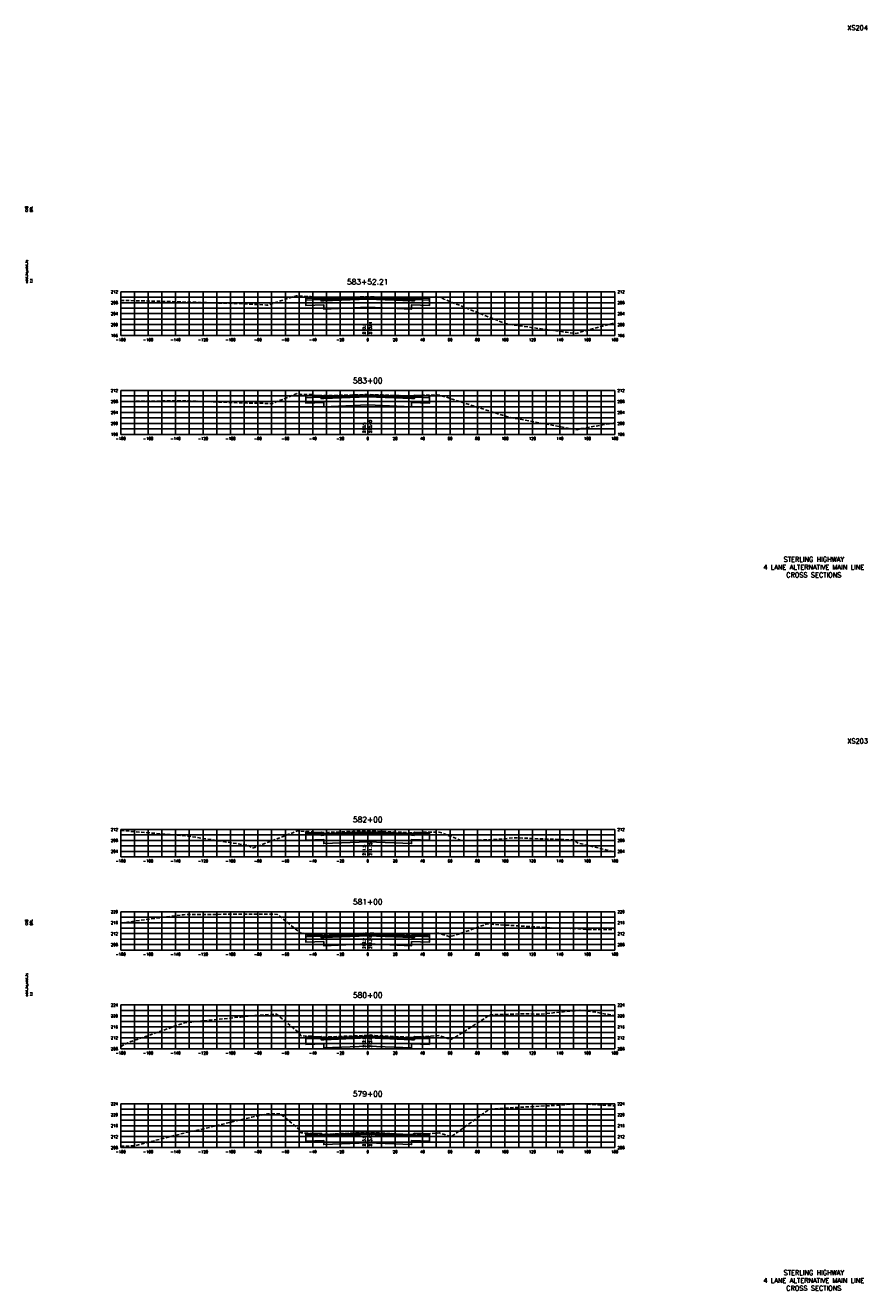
# Model space of a CAD drawing. Extents: x 37 to 9410, y 16 to 8218.
# Tile 104 of 110: x 8797 to 9410, y 5216 to 6138. Entities that reach past the tile are written whole.
import ezdxf
from ezdxf.enums import TextEntityAlignment as Align

# ---------------------------------------------------------------- set-up
doc = ezdxf.new("R2010")
doc.units = 0
doc.header["$LTSCALE"] = 20
doc.header["$MEASUREMENT"] = 0
doc.linetypes.add('HIDDEN_050%', pattern=[0.1875, 0.125, -0.0625])
for name, color, linetype in [('S-AT-TXT175', 6, 'Continuous'), ('S-AT-TXT80', 1, 'Continuous'), ('XDATUM', 3, 'Continuous'), ('XEG', 1, 'HIDDEN_050%'), ('XFG', 2, 'Continuous'), ('XGRID', 251, 'Continuous'), ('XGRIDT', 2, 'Continuous'), ('XREF-BORDER', 7, 'Continuous')]:
    doc.layers.add(name, color=color, linetype=linetype)
doc.styles.add('L100', font='simplex.shx', dxfattribs={"height": 2})
doc.styles.add('L175', font='ROMANSM.shx', dxfattribs={"height": 3.5})
doc.styles.add('L80', font='ROMANSM.shx', dxfattribs={"height": 1.6})

# ---------------------------------------------------------------- blocks, each defined once
blk = doc.blocks.new('03025_00_att1')
at = {"layer": 'S-AT-TXT175', "style": 'L175'}
for tag, p in [('NUM', (32.402, 20.822)), ('LINE1', (30.64, 1.444)), ('LINE2', (30.64, 1.161)), ('LINE3', (30.64, 0.877))]:
    blk.add_attdef(tag, text='', height=0.175, dxfattribs=at).set_placement(p, align=Align.CENTER)
at = {"layer": 'S-AT-TXT80', "style": 'L80'}
for tag, p in [('DESIGNED', (2.094, 14.201)), ('CHECKED', (2.265, 14.201)), ('DRAFTED', (2.436, 14.201)), ('PCTB', (2.094, 11.605)), ('PSCALE', (2.265, 11.605)), ('PVIEW', (2.436, 11.605))]:
    blk.add_attdef(tag, p, '', height=0.08, rotation=90, dxfattribs=at)

msp = doc.modelspace()

# ---------------------------------------------------------------- linework, layer by layer
at = {"layer": 'XDATUM', "flags": 128}
for points in [[(9001.05, 5940.55), (9001.05, 5939.26), (9001.05, 5933.92), (9014.05, 5934.44), (9014.05, 5931.39), (9046.05, 5932.67), (9078.05, 5931.39), (9078.05, 5934.44), (9091.05, 5933.92), (9091.05, 5939.26), (9091.05, 5939.99)], [(9001.05, 5869.14), (9001.05, 5868.05), (9001.05, 5862.71), (9014.05, 5863.23), (9014.05, 5860.18), (9046.05, 5861.46), (9078.05, 5860.18), (9078.05, 5863.23), (9091.05, 5862.71), (9091.05, 5868.05), (9091.05, 5868.68)], [(9001.05, 5550.47), (9001.05, 5549.56), (9001.05, 5544.22), (9014.05, 5544.74), (9014.05, 5541.69), (9046.05, 5542.97), (9078.05, 5541.69), (9078.05, 5544.74), (9091.05, 5544.22), (9091.05, 5549.56), (9091.05, 5550.03)], [(9001.05, 5476.28), (9001.05, 5475.07), (9001.05, 5469.73), (9014.05, 5470.25), (9014.05, 5467.2), (9046.05, 5468.48), (9078.05, 5467.2), (9078.05, 5470.25), (9091.05, 5469.73), (9091.05, 5475.07), (9091.05, 5476.08)], [(9001.05, 5401.35), (9001.05, 5400.58), (9001.05, 5395.24), (9014.05, 5395.76), (9014.05, 5392.71), (9046.05, 5393.99), (9078.05, 5392.71), (9078.05, 5395.76), (9091.05, 5395.24), (9091.05, 5400.58), (9091.05, 5401.27)], [(9001.05, 5330.57), (9001.05, 5330.09), (9001.05, 5324.75), (9014.05, 5325.27), (9014.05, 5322.22), (9046.05, 5323.5), (9078.05, 5322.22), (9078.05, 5325.27), (9091.05, 5324.75), (9091.05, 5330.09), (9091.05, 5330.23)]]:
    msp.add_lwpolyline(points, dxfattribs=at)
at = {"layer": 'XEG', "flags": 128}
for points in [[(8866.05, 5937.68), (8900.44, 5936.91), (8909.88, 5936.61), (8919.17, 5936.32), (8957.88, 5935.13), (8972.35, 5934.25), (8973, 5934.21), (8988.47, 5939.26), (8994.12, 5941.09), (8994.13, 5941.09), (8996.32, 5940.75), (8996.38, 5940.75), (9004.45, 5940.41), (9006.66, 5940.31), (9007.02, 5939.81), (9007.27, 5939.46), (9007.27, 5939.46), (9046.05, 5940.29), (9046.44, 5940.3), (9046.65, 5940.31), (9046.79, 5940.3), (9084.83, 5938.92), (9084.85, 5938.94), (9085.6, 5939.75), (9085.88, 5939.75), (9095.95, 5940.22), (9096.05, 5940.23), (9098.77, 5939.74), (9101.29, 5938.75), (9101.5, 5938.67), (9101.59, 5938.63), (9102.48, 5938.27), (9145.53, 5921.05), (9149.91, 5919.99), (9188.28, 5914.84), (9190.79, 5914.48), (9197.91, 5913.62), (9226.05, 5921.39)], [(8866.05, 5864.03), (8867.79, 5863.99), (8910.3, 5864.53), (8915.41, 5864.37), (8958.3, 5862.84), (8972.24, 5862.6), (8976.31, 5862.27), (8977.24, 5862.77), (8994.45, 5869.69), (8996.73, 5869.19), (8996.79, 5869.18), (9006.39, 5869.08), (9006.67, 5869.08), (9007.44, 5868.1), (9007.45, 5868.08), (9045.42, 5869.01), (9046.05, 5869.03), (9046.42, 5869.04), (9056.91, 5868.72), (9084.8, 5867.77), (9085.51, 5868.56), (9085.56, 5868.61), (9086.25, 5868.62), (9095.79, 5868.73), (9096.7, 5868.74), (9096.7, 5868.74), (9099.23, 5868.4), (9099.53, 5868.28), (9146.42, 5853.23), (9149.98, 5852.2), (9150.32, 5852.11), (9153.53, 5851.68), (9198.33, 5843.37), (9201.16, 5844.15), (9226.05, 5848.43)], [(8866.05, 5551.19), (8909.93, 5547.62), (8911.1, 5547.61), (8912.25, 5547.54), (8959.1, 5540.36), (8961.96, 5538.41), (8962.13, 5538.31), (8962.15, 5538.31), (8963.7, 5538.9), (8994.52, 5550.79), (8995.09, 5551.1), (8995.13, 5551.09), (8996.6, 5550.65), (8996.8, 5550.65), (9006.63, 5550.24), (9007.41, 5549.49), (9007.43, 5549.47), (9008.49, 5549.5), (9046.05, 5551.01), (9046.24, 5551.02), (9047.69, 5550.96), (9084.42, 5549.24), (9086.01, 5549.16), (9086.43, 5549.77), (9086.75, 5550.05), (9097.6, 5549.99), (9097.77, 5549.99), (9098.04, 5549.94), (9100.17, 5549.54), (9102.98, 5548.34), (9114.24, 5543.9), (9118.28, 5543.93), (9121.87, 5543.98), (9131.27, 5544.36), (9143.03, 5544.84), (9152.86, 5545.94), (9165.11, 5545.39), (9188.38, 5544.58), (9196.03, 5544.32), (9198.84, 5542.24), (9226.05, 5535.51)], [(8866.05, 5483.7), (8866.36, 5483.8), (8911.9, 5489.81), (8914.76, 5489.99), (8959.9, 5490.18), (8971.54, 5490.27), (8980.21, 5490.05), (8995.57, 5477.63), (8996.27, 5477.36), (8996.34, 5477.29), (8997.4, 5476.47), (8997.73, 5476.45), (9006.66, 5476), (9006.66, 5476), (9006.7, 5475.92), (9007.41, 5475.17), (9007.42, 5475.2), (9007.42, 5475.19), (9010.28, 5475.31), (9046.05, 5476.39), (9046.78, 5476.41), (9049.64, 5476.29), (9084.77, 5474.81), (9085.39, 5475.73), (9085.45, 5475.79), (9086.27, 5475.83), (9095.91, 5476.34), (9096.06, 5476.33), (9097.7, 5476.36), (9098.35, 5476.13), (9105.83, 5473.76), (9110.43, 5474.98), (9132.86, 5483.05), (9153.2, 5481.84), (9181.89, 5480.05), (9193.65, 5479.88), (9199.93, 5479.6), (9205.11, 5479.13), (9226.05, 5479.14)], [(8866.05, 5393.8), (8871.19, 5396.5), (8912.7, 5411.02), (8953.55, 5415.24), (8960.7, 5416.07), (8970.69, 5416.78), (8979.63, 5417.25), (8981.5, 5415.73), (8996.32, 5403.49), (8996.44, 5403.29), (8997.39, 5401.53), (8998.64, 5401.46), (9006.65, 5401.11), (9007.28, 5400.37), (9007.36, 5400.26), (9012.29, 5400.46), (9046.05, 5401.88), (9046.46, 5401.9), (9051.26, 5401.69), (9084.67, 5400.07), (9085.41, 5400.83), (9085.49, 5400.93), (9094.6, 5401.48), (9095.94, 5401.54), (9096.19, 5401.57), (9097.87, 5401.72), (9105.52, 5399.25), (9106.61, 5398.84), (9114.03, 5403.1), (9135.22, 5416.89), (9159.97, 5417.55), (9171.48, 5417.28), (9188.8, 5419.07), (9200.73, 5420.13), (9209.94, 5419.09), (9226.05, 5416.3)], [(8866.05, 5320.98), (8876.02, 5321.29), (8913.5, 5330.9), (8924.41, 5333.26), (8961.51, 5342.26), (8972.91, 5344.66), (8982.13, 5344.67), (8984.56, 5343.03), (8996.2, 5333.13), (8996.4, 5332.77), (8997.24, 5330.79), (8999.03, 5330.7), (9006.59, 5330.22), (9006.73, 5330.08), (9007.39, 5329.41), (9014.81, 5329.72), (9046.05, 5331.07), (9046.42, 5331.08), (9054.1, 5330.69), (9084.71, 5329.05), (9084.87, 5329.24), (9085.52, 5329.92), (9087.77, 5330.04), (9095.92, 5330.52), (9096.42, 5330.54), (9098.33, 5330.68), (9100.27, 5330.09), (9106.76, 5327.92), (9125.86, 5341.75), (9134.69, 5348.01), (9150.01, 5349.06), (9186.83, 5351), (9194.92, 5351.91), (9201.53, 5351.91), (9214.77, 5351.2), (9226.05, 5350.51)]]:
    msp.add_lwpolyline(points, dxfattribs=at)
at = {"layer": 'XFG', "flags": 128}
for points in [[(9001.05, 5939.26), (9001.05, 5939.26), (9001.05, 5940.55)], [(9012.05, 5939.36), (9002.05, 5938.96), (9002.05, 5939.3), (9001.05, 5939.26), (9001.05, 5937.92), (9012.05, 5938.36), (9012.05, 5939.36)], [(9046.05, 5938.67), (9014.05, 5937.39), (9012.05, 5937.31), (9012.05, 5938.36), (9001.05, 5937.92), (9001.05, 5933.92), (9014.05, 5934.44), (9014.05, 5931.39), (9046.05, 5932.67)], [(9012.05, 5939.7), (9002.05, 5939.3), (9002.05, 5938.96), (9012.05, 5939.36), (9012.05, 5939.7)], [(9012.05, 5939.7), (9012.05, 5937.81), (9012.81, 5937.78), (9014.05, 5937.73), (9014.05, 5938.73), (9014.05, 5938.73), (9012.81, 5938.78), (9012.59, 5939.27), (9012.29, 5939.6), (9012.05, 5939.7)], [(9046.05, 5939.01), (9014.05, 5937.73), (9012.05, 5937.81), (9012.05, 5937.31), (9014.05, 5937.39), (9046.05, 5938.67)], [(9046.05, 5940.01), (9014.05, 5938.73), (9014.05, 5938.39), (9046.05, 5939.67)], [(9046.05, 5939.67), (9014.05, 5938.39), (9014.05, 5937.73), (9046.05, 5939.01)], [(9046.05, 5940.01), (9078.05, 5938.73), (9078.05, 5938.39), (9046.05, 5939.67)], [(9046.05, 5939.67), (9078.05, 5938.39), (9078.05, 5937.73), (9046.05, 5939.01)], [(9046.05, 5939.01), (9078.05, 5937.73), (9078.05, 5937.73), (9080.05, 5937.81), (9080.05, 5937.31), (9078.05, 5937.39), (9046.05, 5938.67)], [(9046.05, 5938.67), (9078.05, 5937.39), (9080.05, 5937.31), (9080.05, 5938.36), (9091.05, 5937.92), (9091.05, 5933.92), (9078.05, 5934.44), (9078.05, 5931.39), (9046.05, 5932.67)], [(9080.05, 5939.7), (9080.05, 5937.81), (9079.29, 5937.78), (9078.05, 5937.73), (9078.05, 5938.73), (9078.05, 5938.73), (9079.29, 5938.78), (9079.51, 5939.27), (9079.81, 5939.6), (9080.05, 5939.7)], [(9080.05, 5939.7), (9080.05, 5939.36), (9090.05, 5938.96), (9090.05, 5939.3), (9080.05, 5939.7)], [(9080.05, 5939.36), (9080.05, 5938.36), (9091.05, 5937.92), (9091.05, 5939.26), (9090.05, 5939.3), (9090.05, 5938.96), (9080.05, 5939.36)], [(9091.05, 5939.26), (9091.05, 5939.26), (9091.05, 5939.99)], [(9001.05, 5868.05), (9001.05, 5868.05), (9001.05, 5869.14)], [(9012.05, 5868.15), (9002.05, 5867.75), (9002.05, 5868.09), (9001.05, 5868.05), (9001.05, 5866.71), (9012.05, 5867.15), (9012.05, 5868.15)], [(9046.05, 5867.46), (9014.05, 5866.18), (9012.05, 5866.1), (9012.05, 5867.15), (9001.05, 5866.71), (9001.05, 5862.71), (9014.05, 5863.23), (9014.05, 5860.18), (9046.05, 5861.46)], [(9012.05, 5868.49), (9002.05, 5868.09), (9002.05, 5867.75), (9012.05, 5868.15), (9012.05, 5868.49)], [(9012.05, 5868.49), (9012.05, 5866.6), (9012.81, 5866.57), (9014.05, 5866.52), (9014.05, 5867.52), (9014.05, 5867.52), (9012.81, 5867.57), (9012.59, 5868.06), (9012.29, 5868.38), (9012.05, 5868.49)], [(9046.05, 5867.8), (9014.05, 5866.52), (9012.05, 5866.6), (9012.05, 5866.1), (9014.05, 5866.18), (9046.05, 5867.46)], [(9046.05, 5868.8), (9014.05, 5867.52), (9014.05, 5867.18), (9046.05, 5868.46)], [(9046.05, 5868.46), (9014.05, 5867.18), (9014.05, 5866.52), (9046.05, 5867.8)], [(9046.05, 5868.8), (9078.05, 5867.52), (9078.05, 5867.18), (9046.05, 5868.46)], [(9046.05, 5868.46), (9078.05, 5867.18), (9078.05, 5866.52), (9046.05, 5867.8)], [(9046.05, 5867.8), (9078.05, 5866.52), (9078.05, 5866.52), (9080.05, 5866.6), (9080.05, 5866.1), (9078.05, 5866.18), (9046.05, 5867.46)], [(9046.05, 5867.46), (9078.05, 5866.18), (9080.05, 5866.1), (9080.05, 5867.15), (9091.05, 5866.71), (9091.05, 5862.71), (9078.05, 5863.23), (9078.05, 5860.18), (9046.05, 5861.46)], [(9080.05, 5868.49), (9080.05, 5866.6), (9079.29, 5866.57), (9078.05, 5866.52), (9078.05, 5867.52), (9078.05, 5867.52), (9079.29, 5867.57), (9079.51, 5868.06), (9079.81, 5868.38), (9080.05, 5868.49)], [(9080.05, 5868.49), (9080.05, 5868.15), (9090.05, 5867.75), (9090.05, 5868.09), (9080.05, 5868.49)], [(9080.05, 5868.15), (9080.05, 5867.15), (9091.05, 5866.71), (9091.05, 5868.05), (9090.05, 5868.09), (9090.05, 5867.75), (9080.05, 5868.15)], [(9091.05, 5868.05), (9091.05, 5868.05), (9091.05, 5868.68)], [(9001.05, 5549.56), (9001.05, 5549.56), (9001.05, 5550.47)], [(9012.05, 5549.66), (9002.05, 5549.26), (9002.05, 5549.6), (9001.05, 5549.56), (9001.05, 5548.22), (9012.05, 5548.66), (9012.05, 5549.66)], [(9046.05, 5548.97), (9014.05, 5547.69), (9012.05, 5547.61), (9012.05, 5548.66), (9001.05, 5548.22), (9001.05, 5544.22), (9014.05, 5544.74), (9014.05, 5541.69), (9046.05, 5542.97)], [(9012.05, 5550), (9002.05, 5549.6), (9002.05, 5549.26), (9012.05, 5549.66), (9012.05, 5550)], [(9012.05, 5550), (9012.05, 5548.11), (9012.81, 5548.08), (9014.05, 5548.03), (9014.05, 5549.03), (9014.05, 5549.03), (9012.81, 5549.08), (9012.59, 5549.57), (9012.29, 5549.89), (9012.05, 5550)], [(9046.05, 5549.31), (9014.05, 5548.03), (9012.05, 5548.11), (9012.05, 5547.61), (9014.05, 5547.69), (9046.05, 5548.97)], [(9046.05, 5550.31), (9014.05, 5549.03), (9014.05, 5548.69), (9046.05, 5549.97)], [(9046.05, 5549.97), (9014.05, 5548.69), (9014.05, 5548.03), (9046.05, 5549.31)], [(9046.05, 5550.31), (9078.05, 5549.03), (9078.05, 5548.69), (9046.05, 5549.97)], [(9046.05, 5549.97), (9078.05, 5548.69), (9078.05, 5548.03), (9046.05, 5549.31)], [(9046.05, 5549.31), (9078.05, 5548.03), (9078.05, 5548.03), (9080.05, 5548.11), (9080.05, 5547.61), (9078.05, 5547.69), (9046.05, 5548.97)], [(9046.05, 5548.97), (9078.05, 5547.69), (9080.05, 5547.61), (9080.05, 5548.66), (9091.05, 5548.22), (9091.05, 5544.22), (9078.05, 5544.74), (9078.05, 5541.69), (9046.05, 5542.97)], [(9080.05, 5550), (9080.05, 5548.11), (9079.29, 5548.08), (9078.05, 5548.03), (9078.05, 5549.03), (9078.05, 5549.03), (9079.29, 5549.08), (9079.51, 5549.57), (9079.81, 5549.89), (9080.05, 5550)], [(9080.05, 5550), (9080.05, 5549.66), (9090.05, 5549.26), (9090.05, 5549.6), (9080.05, 5550)], [(9080.05, 5549.66), (9080.05, 5548.66), (9091.05, 5548.22), (9091.05, 5549.56), (9090.05, 5549.6), (9090.05, 5549.26), (9080.05, 5549.66)], [(9091.05, 5549.56), (9091.05, 5549.56), (9091.05, 5550.03)], [(9001.05, 5475.07), (9001.05, 5475.07), (9001.05, 5476.28)], [(9012.05, 5475.17), (9002.05, 5474.77), (9002.05, 5475.11), (9001.05, 5475.07), (9001.05, 5473.73), (9012.05, 5474.17), (9012.05, 5475.17)], [(9046.05, 5474.48), (9014.05, 5473.2), (9012.05, 5473.12), (9012.05, 5474.17), (9001.05, 5473.73), (9001.05, 5469.73), (9014.05, 5470.25), (9014.05, 5467.2), (9046.05, 5468.48)], [(9012.05, 5475.51), (9002.05, 5475.11), (9002.05, 5474.77), (9012.05, 5475.17), (9012.05, 5475.51)], [(9012.05, 5475.51), (9012.05, 5473.62), (9012.81, 5473.59), (9014.05, 5473.54), (9014.05, 5474.54), (9014.05, 5474.54), (9012.81, 5474.59), (9012.59, 5475.07), (9012.29, 5475.4), (9012.05, 5475.51)], [(9046.05, 5474.82), (9014.05, 5473.54), (9012.05, 5473.62), (9012.05, 5473.12), (9014.05, 5473.2), (9046.05, 5474.48)], [(9046.05, 5475.82), (9014.05, 5474.54), (9014.05, 5474.2), (9046.05, 5475.48)], [(9046.05, 5475.48), (9014.05, 5474.2), (9014.05, 5473.54), (9046.05, 5474.82)], [(9046.05, 5475.82), (9078.05, 5474.54), (9078.05, 5474.2), (9046.05, 5475.48)], [(9046.05, 5475.48), (9078.05, 5474.2), (9078.05, 5473.54), (9046.05, 5474.82)], [(9046.05, 5474.82), (9078.05, 5473.54), (9078.05, 5473.54), (9080.05, 5473.62), (9080.05, 5473.12), (9078.05, 5473.2), (9046.05, 5474.48)], [(9046.05, 5474.48), (9078.05, 5473.2), (9080.05, 5473.12), (9080.05, 5474.17), (9091.05, 5473.73), (9091.05, 5469.73), (9078.05, 5470.25), (9078.05, 5467.2), (9046.05, 5468.48)], [(9080.05, 5475.51), (9080.05, 5473.62), (9079.29, 5473.59), (9078.05, 5473.54), (9078.05, 5474.54), (9078.05, 5474.54), (9079.29, 5474.59), (9079.51, 5475.07), (9079.81, 5475.4), (9080.05, 5475.51)], [(9080.05, 5475.51), (9080.05, 5475.17), (9090.05, 5474.77), (9090.05, 5475.11), (9080.05, 5475.51)], [(9080.05, 5475.17), (9080.05, 5474.17), (9091.05, 5473.73), (9091.05, 5475.07), (9090.05, 5475.11), (9090.05, 5474.77), (9080.05, 5475.17)], [(9091.05, 5475.07), (9091.05, 5475.07), (9091.05, 5476.08)], [(9001.05, 5400.58), (9001.05, 5400.58), (9001.05, 5401.35)], [(9012.05, 5400.68), (9002.05, 5400.28), (9002.05, 5400.62), (9001.05, 5400.58), (9001.05, 5399.24), (9012.05, 5399.68), (9012.05, 5400.68)], [(9046.05, 5399.99), (9014.05, 5398.71), (9012.05, 5398.63), (9012.05, 5399.68), (9001.05, 5399.24), (9001.05, 5395.24), (9014.05, 5395.76), (9014.05, 5392.71), (9046.05, 5393.99)], [(9012.05, 5401.02), (9002.05, 5400.62), (9002.05, 5400.28), (9012.05, 5400.68), (9012.05, 5401.02)], [(9012.05, 5401.02), (9012.05, 5399.13), (9012.81, 5399.1), (9014.05, 5399.05), (9014.05, 5400.05), (9014.05, 5400.05), (9012.81, 5400.1), (9012.59, 5400.58), (9012.29, 5400.91), (9012.05, 5401.02)], [(9046.05, 5400.33), (9014.05, 5399.05), (9012.05, 5399.13), (9012.05, 5398.63), (9014.05, 5398.71), (9046.05, 5399.99)], [(9046.05, 5401.33), (9014.05, 5400.05), (9014.05, 5399.71), (9046.05, 5400.99)], [(9046.05, 5400.99), (9014.05, 5399.71), (9014.05, 5399.05), (9046.05, 5400.33)], [(9046.05, 5401.33), (9078.05, 5400.05), (9078.05, 5399.71), (9046.05, 5400.99)], [(9046.05, 5400.99), (9078.05, 5399.71), (9078.05, 5399.05), (9046.05, 5400.33)], [(9046.05, 5400.33), (9078.05, 5399.05), (9078.05, 5399.05), (9080.05, 5399.13), (9080.05, 5398.63), (9078.05, 5398.71), (9046.05, 5399.99)], [(9046.05, 5399.99), (9078.05, 5398.71), (9080.05, 5398.63), (9080.05, 5399.68), (9091.05, 5399.24), (9091.05, 5395.24), (9078.05, 5395.76), (9078.05, 5392.71), (9046.05, 5393.99)], [(9080.05, 5401.02), (9080.05, 5399.13), (9079.29, 5399.1), (9078.05, 5399.05), (9078.05, 5400.05), (9078.05, 5400.05), (9079.29, 5400.1), (9079.51, 5400.58), (9079.81, 5400.91), (9080.05, 5401.02)], [(9080.05, 5401.02), (9080.05, 5400.68), (9090.05, 5400.28), (9090.05, 5400.62), (9080.05, 5401.02)], [(9080.05, 5400.68), (9080.05, 5399.68), (9091.05, 5399.24), (9091.05, 5400.58), (9090.05, 5400.62), (9090.05, 5400.28), (9080.05, 5400.68)], [(9091.05, 5400.58), (9091.05, 5400.58), (9091.05, 5401.27)], [(9001.05, 5330.09), (9001.05, 5330.09), (9001.05, 5330.57)], [(9012.05, 5330.19), (9002.05, 5329.79), (9002.05, 5330.13), (9001.05, 5330.09), (9001.05, 5328.75), (9012.05, 5329.19), (9012.05, 5330.19)], [(9046.05, 5329.5), (9014.05, 5328.22), (9012.05, 5328.14), (9012.05, 5329.19), (9001.05, 5328.75), (9001.05, 5324.75), (9014.05, 5325.27), (9014.05, 5322.22), (9046.05, 5323.5)], [(9012.05, 5330.53), (9002.05, 5330.13), (9002.05, 5329.79), (9012.05, 5330.19), (9012.05, 5330.53)], [(9012.05, 5330.53), (9012.05, 5328.64), (9012.81, 5328.61), (9014.05, 5328.56), (9014.05, 5329.56), (9014.05, 5329.56), (9012.81, 5329.61), (9012.59, 5330.09), (9012.29, 5330.42), (9012.05, 5330.53)], [(9046.05, 5329.84), (9014.05, 5328.56), (9012.05, 5328.64), (9012.05, 5328.14), (9014.05, 5328.22), (9046.05, 5329.5)], [(9046.05, 5330.84), (9014.05, 5329.56), (9014.05, 5329.22), (9046.05, 5330.5)], [(9046.05, 5330.5), (9014.05, 5329.22), (9014.05, 5328.56), (9046.05, 5329.84)], [(9046.05, 5330.84), (9078.05, 5329.56), (9078.05, 5329.22), (9046.05, 5330.5)], [(9046.05, 5330.5), (9078.05, 5329.22), (9078.05, 5328.56), (9046.05, 5329.84)], [(9046.05, 5329.84), (9078.05, 5328.56), (9078.05, 5328.56), (9080.05, 5328.64), (9080.05, 5328.14), (9078.05, 5328.22), (9046.05, 5329.5)], [(9046.05, 5329.5), (9078.05, 5328.22), (9080.05, 5328.14), (9080.05, 5329.19), (9091.05, 5328.75), (9091.05, 5324.75), (9078.05, 5325.27), (9078.05, 5322.22), (9046.05, 5323.5)], [(9080.05, 5330.53), (9080.05, 5328.64), (9079.29, 5328.61), (9078.05, 5328.56), (9078.05, 5329.56), (9078.05, 5329.56), (9079.29, 5329.61), (9079.51, 5330.09), (9079.81, 5330.42), (9080.05, 5330.53)], [(9080.05, 5330.53), (9080.05, 5330.19), (9090.05, 5329.79), (9090.05, 5330.13), (9080.05, 5330.53)], [(9080.05, 5330.19), (9080.05, 5329.19), (9091.05, 5328.75), (9091.05, 5330.09), (9090.05, 5330.13), (9090.05, 5329.79), (9080.05, 5330.19)], [(9091.05, 5330.09), (9091.05, 5330.09), (9091.05, 5330.23)]]:
    msp.add_lwpolyline(points, dxfattribs=at)
at = {"layer": 'XGRID'}
for p, q in [((8866.05, 5912), (8866.05, 5944)), ((8866.05, 5944), (9226.05, 5944)), ((8876.05, 5912), (8876.05, 5944)), ((8886.05, 5912), (8886.05, 5944)), ((8896.05, 5912), (8896.05, 5944)), ((8906.05, 5912), (8906.05, 5944)), ((8916.05, 5912), (8916.05, 5944)), ((8926.05, 5912), (8926.05, 5944)), ((8936.05, 5912), (8936.05, 5944)), ((8946.05, 5912), (8946.05, 5944)), ((8956.05, 5912), (8956.05, 5944)), ((8966.05, 5912), (8966.05, 5944)), ((8976.05, 5912), (8976.05, 5944)), ((8986.05, 5912), (8986.05, 5944)), ((8996.05, 5912), (8996.05, 5944)), ((9006.05, 5912), (9006.05, 5944)), ((9016.05, 5912), (9016.05, 5944)), ((9026.05, 5912), (9026.05, 5944)), ((9036.05, 5912), (9036.05, 5944)), ((9046.05, 5912), (9046.05, 5944)), ((9056.05, 5912), (9056.05, 5944)), ((9066.05, 5912), (9066.05, 5944)), ((9076.05, 5912), (9076.05, 5944)), ((9086.05, 5912), (9086.05, 5944)), ((9096.05, 5912), (9096.05, 5944)), ((9106.05, 5912), (9106.05, 5944)), ((9116.05, 5912), (9116.05, 5944)), ((9126.05, 5912), (9126.05, 5944)), ((9136.05, 5912), (9136.05, 5944)), ((9146.05, 5912), (9146.05, 5944)), ((9156.05, 5912), (9156.05, 5944)), ((9166.05, 5912), (9166.05, 5944)), ((9176.05, 5912), (9176.05, 5944)), ((9186.05, 5912), (9186.05, 5944)), ((9196.05, 5912), (9196.05, 5944)), ((9206.05, 5912), (9206.05, 5944)), ((9216.05, 5912), (9216.05, 5944)), ((9226.05, 5912), (9226.05, 5944)), ((8866.05, 5940), (9226.05, 5940)), ((8866.05, 5936), (9226.05, 5936)), ((8866.05, 5932), (9226.05, 5932)), ((8866.05, 5928), (9226.05, 5928)), ((8866.05, 5924), (9226.05, 5924)), ((8866.05, 5920), (9226.05, 5920)), ((8866.05, 5916), (9226.05, 5916)), ((8866.05, 5912), (9226.05, 5912)), ((8866.05, 5840), (8866.05, 5872)), ((8866.05, 5872), (9226.05, 5872)), ((8866.05, 5868), (9226.05, 5868)), ((8876.05, 5840), (8876.05, 5872)), ((8886.05, 5840), (8886.05, 5872)), ((8896.05, 5840), (8896.05, 5872)), ((8906.05, 5840), (8906.05, 5872)), ((8916.05, 5840), (8916.05, 5872)), ((8926.05, 5840), (8926.05, 5872)), ((8936.05, 5840), (8936.05, 5872)), ((8946.05, 5840), (8946.05, 5872)), ((8956.05, 5840), (8956.05, 5872)), ((8966.05, 5840), (8966.05, 5872)), ((8976.05, 5840), (8976.05, 5872)), ((8986.05, 5840), (8986.05, 5872)), ((8996.05, 5840), (8996.05, 5872)), ((9006.05, 5840), (9006.05, 5872)), ((9016.05, 5840), (9016.05, 5872)), ((9026.05, 5840), (9026.05, 5872)), ((9036.05, 5840), (9036.05, 5872)), ((9046.05, 5840), (9046.05, 5872)), ((9056.05, 5840), (9056.05, 5872)), ((9066.05, 5840), (9066.05, 5872)), ((9076.05, 5840), (9076.05, 5872)), ((9086.05, 5840), (9086.05, 5872)), ((9096.05, 5840), (9096.05, 5872)), ((9106.05, 5840), (9106.05, 5872)), ((9116.05, 5840), (9116.05, 5872)), ((9126.05, 5840), (9126.05, 5872)), ((9136.05, 5840), (9136.05, 5872)), ((9146.05, 5840), (9146.05, 5872)), ((9156.05, 5840), (9156.05, 5872)), ((9166.05, 5840), (9166.05, 5872)), ((9176.05, 5840), (9176.05, 5872)), ((9186.05, 5840), (9186.05, 5872)), ((9196.05, 5840), (9196.05, 5872)), ((9206.05, 5840), (9206.05, 5872)), ((9216.05, 5840), (9216.05, 5872)), ((9226.05, 5840), (9226.05, 5872)), ((8866.05, 5864), (9226.05, 5864)), ((8866.05, 5860), (9226.05, 5860)), ((8866.05, 5856), (9226.05, 5856)), ((8866.05, 5852), (9226.05, 5852)), ((8866.05, 5848), (9226.05, 5848)), ((8866.05, 5844), (9226.05, 5844)), ((8866.05, 5840), (9226.05, 5840)), ((8866.05, 5532), (8866.05, 5552)), ((8866.05, 5552), (9226.05, 5552)), ((8866.05, 5548), (9226.05, 5548)), ((8876.05, 5532), (8876.05, 5552)), ((8886.05, 5532), (8886.05, 5552)), ((8896.05, 5532), (8896.05, 5552)), ((8906.05, 5532), (8906.05, 5552)), ((8916.05, 5532), (8916.05, 5552)), ((8926.05, 5532), (8926.05, 5552)), ((8936.05, 5532), (8936.05, 5552)), ((8946.05, 5532), (8946.05, 5552)), ((8956.05, 5532), (8956.05, 5552)), ((8966.05, 5532), (8966.05, 5552)), ((8976.05, 5532), (8976.05, 5552)), ((8986.05, 5532), (8986.05, 5552)), ((8996.05, 5532), (8996.05, 5552)), ((9006.05, 5532), (9006.05, 5552)), ((9016.05, 5532), (9016.05, 5552)), ((9026.05, 5532), (9026.05, 5552)), ((9036.05, 5532), (9036.05, 5552)), ((9046.05, 5532), (9046.05, 5552)), ((9056.05, 5532), (9056.05, 5552)), ((9066.05, 5532), (9066.05, 5552)), ((9076.05, 5532), (9076.05, 5552)), ((9086.05, 5532), (9086.05, 5552)), ((9096.05, 5532), (9096.05, 5552)), ((9106.05, 5532), (9106.05, 5552)), ((9116.05, 5532), (9116.05, 5552)), ((9126.05, 5532), (9126.05, 5552)), ((9136.05, 5532), (9136.05, 5552)), ((9146.05, 5532), (9146.05, 5552)), ((9156.05, 5532), (9156.05, 5552)), ((9166.05, 5532), (9166.05, 5552)), ((9176.05, 5532), (9176.05, 5552)), ((9186.05, 5532), (9186.05, 5552)), ((9196.05, 5532), (9196.05, 5552)), ((9206.05, 5532), (9206.05, 5552)), ((9216.05, 5532), (9216.05, 5552)), ((9226.05, 5532), (9226.05, 5552)), ((8866.05, 5544), (9226.05, 5544)), ((8866.05, 5540), (9226.05, 5540)), ((8866.05, 5536), (9226.05, 5536)), ((8866.05, 5532), (9226.05, 5532)), ((8866.05, 5464), (8866.05, 5492)), ((8866.05, 5492), (9226.05, 5492)), ((8876.05, 5464), (8876.05, 5492)), ((8886.05, 5464), (8886.05, 5492)), ((8896.05, 5464), (8896.05, 5492)), ((8906.05, 5464), (8906.05, 5492)), ((8916.05, 5464), (8916.05, 5492)), ((8926.05, 5464), (8926.05, 5492)), ((8936.05, 5464), (8936.05, 5492)), ((8946.05, 5464), (8946.05, 5492)), ((8956.05, 5464), (8956.05, 5492)), ((8966.05, 5464), (8966.05, 5492)), ((8976.05, 5464), (8976.05, 5492)), ((8986.05, 5464), (8986.05, 5492)), ((8996.05, 5464), (8996.05, 5492)), ((9006.05, 5464), (9006.05, 5492)), ((9016.05, 5464), (9016.05, 5492)), ((9026.05, 5464), (9026.05, 5492)), ((9036.05, 5464), (9036.05, 5492)), ((9046.05, 5464), (9046.05, 5492)), ((9056.05, 5464), (9056.05, 5492)), ((9066.05, 5464), (9066.05, 5492)), ((9076.05, 5464), (9076.05, 5492)), ((9086.05, 5464), (9086.05, 5492)), ((9096.05, 5464), (9096.05, 5492)), ((9106.05, 5464), (9106.05, 5492)), ((9116.05, 5464), (9116.05, 5492)), ((9126.05, 5464), (9126.05, 5492)), ((9136.05, 5464), (9136.05, 5492)), ((9146.05, 5464), (9146.05, 5492)), ((9156.05, 5464), (9156.05, 5492)), ((9166.05, 5464), (9166.05, 5492)), ((9176.05, 5464), (9176.05, 5492)), ((9186.05, 5464), (9186.05, 5492)), ((9196.05, 5464), (9196.05, 5492)), ((9206.05, 5464), (9206.05, 5492)), ((9216.05, 5464), (9216.05, 5492)), ((9226.05, 5464), (9226.05, 5492)), ((8866.05, 5488), (9226.05, 5488)), ((8866.05, 5484), (9226.05, 5484)), ((8866.05, 5480), (9226.05, 5480)), ((8866.05, 5476), (9226.05, 5476)), ((8866.05, 5472), (9226.05, 5472)), ((8866.05, 5468), (9226.05, 5468)), ((8866.05, 5464), (9226.05, 5464)), ((8866.05, 5392), (8866.05, 5424)), ((8866.05, 5424), (9226.05, 5424)), ((8866.05, 5420), (9226.05, 5420)), ((8866.05, 5416), (9226.05, 5416)), ((8876.05, 5392), (8876.05, 5424)), ((8886.05, 5392), (8886.05, 5424)), ((8896.05, 5392), (8896.05, 5424)), ((8906.05, 5392), (8906.05, 5424)), ((8916.05, 5392), (8916.05, 5424)), ((8926.05, 5392), (8926.05, 5424)), ((8936.05, 5392), (8936.05, 5424)), ((8946.05, 5392), (8946.05, 5424)), ((8956.05, 5392), (8956.05, 5424)), ((8966.05, 5392), (8966.05, 5424)), ((8976.05, 5392), (8976.05, 5424)), ((8986.05, 5392), (8986.05, 5424)), ((8996.05, 5392), (8996.05, 5424)), ((9006.05, 5392), (9006.05, 5424)), ((9016.05, 5392), (9016.05, 5424)), ((9026.05, 5392), (9026.05, 5424)), ((9036.05, 5392), (9036.05, 5424)), ((9046.05, 5392), (9046.05, 5424)), ((9056.05, 5392), (9056.05, 5424)), ((9066.05, 5392), (9066.05, 5424)), ((9076.05, 5392), (9076.05, 5424)), ((9086.05, 5392), (9086.05, 5424)), ((9096.05, 5392), (9096.05, 5424)), ((9106.05, 5392), (9106.05, 5424)), ((9116.05, 5392), (9116.05, 5424)), ((9126.05, 5392), (9126.05, 5424)), ((9136.05, 5392), (9136.05, 5424)), ((9146.05, 5392), (9146.05, 5424)), ((9156.05, 5392), (9156.05, 5424)), ((9166.05, 5392), (9166.05, 5424)), ((9176.05, 5392), (9176.05, 5424)), ((9186.05, 5392), (9186.05, 5424)), ((9196.05, 5392), (9196.05, 5424)), ((9206.05, 5392), (9206.05, 5424)), ((9216.05, 5392), (9216.05, 5424)), ((9226.05, 5392), (9226.05, 5424)), ((8866.05, 5412), (9226.05, 5412)), ((8866.05, 5408), (9226.05, 5408)), ((8866.05, 5404), (9226.05, 5404)), ((8866.05, 5400), (9226.05, 5400)), ((8866.05, 5396), (9226.05, 5396)), ((8866.05, 5392), (9226.05, 5392)), ((8866.05, 5320), (8866.05, 5352)), ((8866.05, 5352), (9226.05, 5352)), ((8876.05, 5320), (8876.05, 5352)), ((8886.05, 5320), (8886.05, 5352)), ((8896.05, 5320), (8896.05, 5352)), ((8906.05, 5320), (8906.05, 5352)), ((8916.05, 5320), (8916.05, 5352)), ((8926.05, 5320), (8926.05, 5352)), ((8936.05, 5320), (8936.05, 5352)), ((8946.05, 5320), (8946.05, 5352)), ((8956.05, 5320), (8956.05, 5352)), ((8966.05, 5320), (8966.05, 5352)), ((8976.05, 5320), (8976.05, 5352)), ((8986.05, 5320), (8986.05, 5352)), ((8996.05, 5320), (8996.05, 5352)), ((9006.05, 5320), (9006.05, 5352)), ((9016.05, 5320), (9016.05, 5352)), ((9026.05, 5320), (9026.05, 5352)), ((9036.05, 5320), (9036.05, 5352)), ((9046.05, 5320), (9046.05, 5352)), ((9056.05, 5320), (9056.05, 5352)), ((9066.05, 5320), (9066.05, 5352)), ((9076.05, 5320), (9076.05, 5352)), ((9086.05, 5320), (9086.05, 5352)), ((9096.05, 5320), (9096.05, 5352)), ((9106.05, 5320), (9106.05, 5352)), ((9116.05, 5320), (9116.05, 5352)), ((9126.05, 5320), (9126.05, 5352)), ((9136.05, 5320), (9136.05, 5352)), ((9146.05, 5320), (9146.05, 5352)), ((9156.05, 5320), (9156.05, 5352)), ((9166.05, 5320), (9166.05, 5352)), ((9176.05, 5320), (9176.05, 5352)), ((9186.05, 5320), (9186.05, 5352)), ((9196.05, 5320), (9196.05, 5352)), ((9206.05, 5320), (9206.05, 5352)), ((9216.05, 5320), (9216.05, 5352)), ((9226.05, 5320), (9226.05, 5352)), ((8866.05, 5348), (9226.05, 5348)), ((8866.05, 5344), (9226.05, 5344)), ((8866.05, 5340), (9226.05, 5340)), ((8866.05, 5336), (9226.05, 5336)), ((8866.05, 5332), (9226.05, 5332)), ((8866.05, 5328), (9226.05, 5328)), ((8866.05, 5324), (9226.05, 5324)), ((8866.05, 5320), (9226.05, 5320))]:
    msp.add_line(p, q, dxfattribs=at)

# ---------------------------------------------------------------- block references
at = {"layer": 'XREF-BORDER'}
ref = msp.add_blockref('03025_00_att1', (8756.45, 5718.23), dxfattribs=dict(at, xscale=20, yscale=20, zscale=20))
ref.add_attrib('LINE1', 'STERLING HIGHWAY', dxfattribs={"layer": 'S-AT-TXT175', "height": 3.5, "style": 'L175'}).set_placement((9371.07, 5747.1), align=Align.CENTER)
ref.add_attrib('LINE2', '4 LANE ALTERNATIVE MAIN LINE', dxfattribs={"layer": 'S-AT-TXT175', "height": 3.5, "style": 'L175'}).set_placement((9371.07, 5741.44), align=Align.CENTER)
ref.add_attrib('LINE3', 'CROSS SECTIONS', dxfattribs={"layer": 'S-AT-TXT175', "height": 3.5, "style": 'L175'}).set_placement((9371.07, 5735.77), align=Align.CENTER)
ref.add_attrib('NUM', 'XS204', dxfattribs={"layer": 'S-AT-TXT175', "height": 3.5, "style": 'L175'}).set_placement((9403, 6134.66), align=Align.CENTER)
ref.add_attrib('DESIGNED', 'CAB', (8798.34, 6002.25), dxfattribs={"layer": 'S-AT-TXT80', "height": 1.6, "rotation": 90, "style": 'L80'})
ref.add_attrib('CHECKED', 'DRL', (8801.75, 6002.25), dxfattribs={"layer": 'S-AT-TXT80', "height": 1.6, "rotation": 90, "style": 'L80'})
ref.add_attrib('PCTB', 'adot_hs,adot_fs', (8798.34, 5950.32), dxfattribs={"layer": 'S-AT-TXT80', "height": 1.6, "rotation": 90, "style": 'L80'})
ref.add_attrib('PSCALE', '1:1', (8801.75, 5950.32), dxfattribs={"layer": 'S-AT-TXT80', "height": 1.6, "rotation": 90, "style": 'L80'})
ref = msp.add_blockref('03025_00_att1', (8756.45, 5198.23), dxfattribs=dict(at, xscale=20, yscale=20, zscale=20))
ref.add_attrib('LINE1', 'STERLING HIGHWAY', dxfattribs={"layer": 'S-AT-TXT175', "height": 3.5, "style": 'L175'}).set_placement((9371.07, 5227.1), align=Align.CENTER)
ref.add_attrib('LINE2', '4 LANE ALTERNATIVE MAIN LINE', dxfattribs={"layer": 'S-AT-TXT175', "height": 3.5, "style": 'L175'}).set_placement((9371.07, 5221.44), align=Align.CENTER)
ref.add_attrib('LINE3', 'CROSS SECTIONS', dxfattribs={"layer": 'S-AT-TXT175', "height": 3.5, "style": 'L175'}).set_placement((9371.07, 5215.77), align=Align.CENTER)
ref.add_attrib('NUM', 'XS203', dxfattribs={"layer": 'S-AT-TXT175', "height": 3.5, "style": 'L175'}).set_placement((9403, 5614.66), align=Align.CENTER)
ref.add_attrib('DESIGNED', 'CAB', (8798.34, 5482.25), dxfattribs={"layer": 'S-AT-TXT80', "height": 1.6, "rotation": 90, "style": 'L80'})
ref.add_attrib('CHECKED', 'DRL', (8801.75, 5482.25), dxfattribs={"layer": 'S-AT-TXT80', "height": 1.6, "rotation": 90, "style": 'L80'})
ref.add_attrib('PCTB', 'adot_hs,adot_fs', (8798.34, 5430.32), dxfattribs={"layer": 'S-AT-TXT80', "height": 1.6, "rotation": 90, "style": 'L80'})
ref.add_attrib('PSCALE', '1:1', (8801.75, 5430.32), dxfattribs={"layer": 'S-AT-TXT80', "height": 1.6, "rotation": 90, "style": 'L80'})

# ---------------------------------------------------------------- texts
at = {"layer": 'XGRIDT', "style": 'L100'}
for s, p in [('583+52.21', (9046.05, 5948)), ('583+00', (9046.05, 5876)), ('582+00', (9046.05, 5556)), ('581+00', (9046.05, 5496)), ('580+00', (9046.05, 5428)), ('579+00', (9046.05, 5356))]:
    msp.add_text(s, height=4, dxfattribs=at).set_placement(p, align=Align.BOTTOM_CENTER)
for s, p in [('212', (8864.05, 5944)), ('208', (8864.05, 5936)), ('204', (8864.05, 5928)), ('200', (8864.05, 5920)), ('196', (8864.05, 5912)), ('212', (8864.05, 5872)), ('208', (8864.05, 5864)), ('204', (8864.05, 5856)), ('200', (8864.05, 5848)), ('196', (8864.05, 5840)), ('212', (8864.05, 5552)), ('208', (8864.05, 5544)), ('204', (8864.05, 5536)), ('220', (8864.05, 5492)), ('216', (8864.05, 5484)), ('212', (8864.05, 5476)), ('208', (8864.05, 5468)), ('224', (8864.05, 5424)), ('220', (8864.05, 5416)), ('216', (8864.05, 5408)), ('212', (8864.05, 5400)), ('208', (8864.05, 5392)), ('224', (8864.05, 5352)), ('220', (8864.05, 5344)), ('216', (8864.05, 5336)), ('212', (8864.05, 5328)), ('208', (8864.05, 5320))]:
    msp.add_text(s, height=2, dxfattribs=at).set_placement(p, align=Align.MIDDLE_RIGHT)
for s, p in [('212', (9228.05, 5944)), ('208', (9228.05, 5936)), ('204', (9228.05, 5928)), ('200', (9228.05, 5920)), ('196', (9228.05, 5912)), ('212', (9228.05, 5872)), ('208', (9228.05, 5864)), ('204', (9228.05, 5856)), ('200', (9228.05, 5848)), ('196', (9228.05, 5840)), ('212', (9228.05, 5552)), ('208', (9228.05, 5544)), ('204', (9228.05, 5536)), ('220', (9228.05, 5492)), ('216', (9228.05, 5484)), ('212', (9228.05, 5476)), ('208', (9228.05, 5468)), ('224', (9228.05, 5424)), ('220', (9228.05, 5416)), ('216', (9228.05, 5408)), ('212', (9228.05, 5400)), ('208', (9228.05, 5392)), ('224', (9228.05, 5352)), ('220', (9228.05, 5344)), ('216', (9228.05, 5336)), ('212', (9228.05, 5328)), ('208', (9228.05, 5320))]:
    msp.add_text(s, height=2, dxfattribs=at).set_placement(p, align=Align.MIDDLE_LEFT)
for s, p in [('210.1', (9045.05, 5913)), ('210.5', (9045.05, 5841)), ('211.5', (9045.05, 5533)), ('212.2', (9045.05, 5465)), ('212.9', (9045.05, 5393)), ('213.5', (9045.05, 5321))]:
    msp.add_text(s, height=2, rotation=90, dxfattribs=at).set_placement(p, align=Align.BOTTOM_LEFT)
for s, p in [('210.01', (9047.05, 5913)), ('210.40', (9047.05, 5841)), ('211.15', (9047.05, 5533)), ('211.91', (9047.05, 5465)), ('212.66', (9047.05, 5393)), ('213.42', (9047.05, 5321))]:
    msp.add_text(s, height=2, rotation=90, dxfattribs=at).set_placement(p, align=Align.TOP_LEFT)
for s, p in [('-180', (8866.05, 5910)), ('-160', (8886.05, 5910)), ('-140', (8906.05, 5910)), ('-120', (8926.05, 5910)), ('-100', (8946.05, 5910)), ('-80', (8966.05, 5910)), ('-60', (8986.05, 5910)), ('-40', (9006.05, 5910)), ('-20', (9026.05, 5910)), ('0', (9046.05, 5910)), ('20', (9066.05, 5910)), ('40', (9086.05, 5910)), ('60', (9106.05, 5910)), ('80', (9126.05, 5910)), ('100', (9146.05, 5910)), ('120', (9166.05, 5910)), ('140', (9186.05, 5910)), ('160', (9206.05, 5910)), ('180', (9226.05, 5910)), ('-180', (8866.05, 5838)), ('-160', (8886.05, 5838)), ('-140', (8906.05, 5838)), ('-120', (8926.05, 5838)), ('-100', (8946.05, 5838)), ('-80', (8966.05, 5838)), ('-60', (8986.05, 5838)), ('-40', (9006.05, 5838)), ('-20', (9026.05, 5838)), ('0', (9046.05, 5838)), ('20', (9066.05, 5838)), ('40', (9086.05, 5838)), ('60', (9106.05, 5838)), ('80', (9126.05, 5838)), ('100', (9146.05, 5838)), ('120', (9166.05, 5838)), ('140', (9186.05, 5838)), ('160', (9206.05, 5838)), ('180', (9226.05, 5838)), ('-180', (8866.05, 5530)), ('-160', (8886.05, 5530)), ('-140', (8906.05, 5530)), ('-120', (8926.05, 5530)), ('-100', (8946.05, 5530)), ('-80', (8966.05, 5530)), ('-60', (8986.05, 5530)), ('-40', (9006.05, 5530)), ('-20', (9026.05, 5530)), ('0', (9046.05, 5530)), ('20', (9066.05, 5530)), ('40', (9086.05, 5530)), ('60', (9106.05, 5530)), ('80', (9126.05, 5530)), ('100', (9146.05, 5530)), ('120', (9166.05, 5530)), ('140', (9186.05, 5530)), ('160', (9206.05, 5530)), ('180', (9226.05, 5530)), ('-180', (8866.05, 5462)), ('-160', (8886.05, 5462)), ('-140', (8906.05, 5462)), ('-120', (8926.05, 5462)), ('-100', (8946.05, 5462)), ('-80', (8966.05, 5462)), ('-60', (8986.05, 5462)), ('-40', (9006.05, 5462)), ('-20', (9026.05, 5462)), ('0', (9046.05, 5462)), ('20', (9066.05, 5462)), ('40', (9086.05, 5462)), ('60', (9106.05, 5462)), ('80', (9126.05, 5462)), ('100', (9146.05, 5462)), ('120', (9166.05, 5462)), ('140', (9186.05, 5462)), ('160', (9206.05, 5462)), ('180', (9226.05, 5462)), ('-180', (8866.05, 5390)), ('-160', (8886.05, 5390)), ('-140', (8906.05, 5390)), ('-120', (8926.05, 5390)), ('-100', (8946.05, 5390)), ('-80', (8966.05, 5390)), ('-60', (8986.05, 5390)), ('-40', (9006.05, 5390)), ('-20', (9026.05, 5390)), ('0', (9046.05, 5390)), ('20', (9066.05, 5390)), ('40', (9086.05, 5390)), ('60', (9106.05, 5390)), ('80', (9126.05, 5390)), ('100', (9146.05, 5390)), ('120', (9166.05, 5390)), ('140', (9186.05, 5390)), ('160', (9206.05, 5390)), ('180', (9226.05, 5390)), ('-180', (8866.05, 5318)), ('-160', (8886.05, 5318)), ('-140', (8906.05, 5318)), ('-120', (8926.05, 5318)), ('-100', (8946.05, 5318)), ('-80', (8966.05, 5318)), ('-60', (8986.05, 5318)), ('-40', (9006.05, 5318)), ('-20', (9026.05, 5318)), ('0', (9046.05, 5318)), ('20', (9066.05, 5318)), ('40', (9086.05, 5318)), ('60', (9106.05, 5318)), ('80', (9126.05, 5318)), ('100', (9146.05, 5318)), ('120', (9166.05, 5318)), ('140', (9186.05, 5318)), ('160', (9206.05, 5318)), ('180', (9226.05, 5318))]:
    msp.add_text(s, height=2, dxfattribs=at).set_placement(p, align=Align.TOP_CENTER)

doc.saveas('drawing.dxf')
